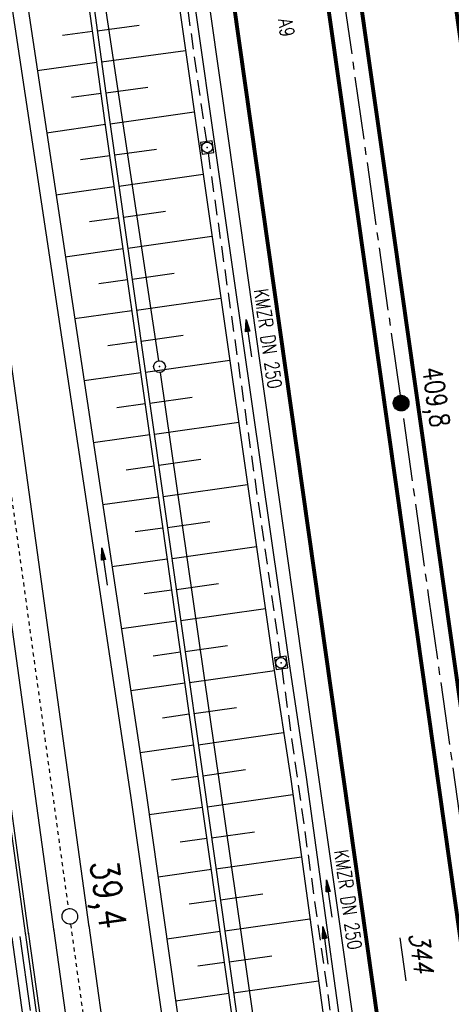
# Model space of a CAD drawing. Extents: x 446457 to 447032, y 444506 to 445688.
# Tile 67 of 83: x 446651 to 446706, y 445338 to 445464. Entities that reach past the tile are written whole.
import ezdxf
from ezdxf.enums import TextEntityAlignment as Align

# ---------------------------------------------------------------- set-up
doc = ezdxf.new("R2010")
doc.units = 0
doc.header["$LTSCALE"] = 2
doc.header["$MEASUREMENT"] = 0
for name, pattern in [('ACAD_ISO10W100W', [0.5, 0.25, -0.25]), ('ACHSE', [5.5, 4, -0.5, 0.5, -0.5]), ('AUSGEZOGEN', [0]), ('GESTRICH-X2', [1.5, 1, -0.5])]:
    doc.linetypes.add(name, pattern=pattern)
doc.layers.get('0').update_dxf_attribs({"linetype": 'AUSGEZOGEN'})
for name, color, linetype in [('203-FLSTNR-BAB', 7, 'AUSGEZOGEN'), ('203-GRENZL-BAB', 7, 'AUSGEZOGEN'), ('203-GRENZP-BAB', 7, 'AUSGEZOGEN'), ('ACHSETOP', 250, 'ACHSE'), ('BOESCHG', 250, 'AUSGEZOGEN'), ('DB-Bahnachse', 7, 'CONTINUOUS'), ('DB-Böschungen', 15, 'CONTINUOUS'), ('DB-Gleisachse', 7, 'CONTINUOUS'), ('DB-Kabelanlagen', 15, 'CONTINUOUS'), ('DB-LS-Wände', 15, 'CONTINUOUS'), ('FBRTOP', 250, 'AUSGEZOGEN'), ('HEKT_B', 250, 'CONTINUOUS'), ('KANAL', 7, 'GESTRICH-X2'), ('MULDE', 250, 'AUSGEZOGEN'), ('PFEIL', 7, 'CONTINUOUS'), ('PFEILTOP', 200, 'AUSGEZOGEN'), ('SCHRIFT', 7, 'AUSGEZOGEN'), ('SCHSYMBOL', 200, 'AUSGEZOGEN'), ('TEXTO', 4, 'CONTINUOUS')]:
    doc.layers.add(name, color=color, linetype=linetype)
doc.styles.add('ROMANS', font='romans.shx', dxfattribs={"width": 0.8})

# ---------------------------------------------------------------- blocks, each defined once
blk = doc.blocks.new('*X15')
at = {"color": 0}
for p, q in [((212.23, 257.39), (213.24, 258.4)), ((212.24, 257.33), (213.31, 258.4)), ((212.24, 257.47), (213.17, 258.4)), ((212.24, 257.26), (213.37, 258.39)), ((212.24, 257.55), (213.09, 258.39)), ((212.25, 257.2), (213.43, 258.38)), ((212.26, 257.63), (213, 258.37)), ((212.27, 257.14), (213.49, 258.37)), ((212.28, 257.09), (213.55, 258.35)), ((212.29, 257.73), (212.9, 258.35)), ((212.3, 257.04), (213.6, 258.33)), ((212.32, 256.99), (213.65, 258.31)), ((212.34, 257.86), (212.78, 258.29)), ((212.35, 256.94), (213.69, 258.29)), ((212.37, 256.9), (213.74, 258.26)), ((212.4, 256.85), (213.78, 258.24)), ((212.43, 256.81), (213.83, 258.21)), ((212.46, 256.77), (213.86, 258.18)), ((212.49, 256.73), (213.9, 258.14)), ((212.53, 256.7), (213.94, 258.11)), ((212.56, 256.66), (213.97, 258.07)), ((212.6, 256.63), (214.01, 258.03)), ((212.64, 256.6), (214.04, 257.99)), ((212.68, 256.57), (214.07, 257.95)), ((212.73, 256.54), (214.09, 257.91)), ((212.77, 256.52), (214.12, 257.86)), ((212.82, 256.49), (214.14, 257.82)), ((212.87, 256.47), (214.16, 257.77)), ((212.92, 256.45), (214.18, 257.72)), ((212.97, 256.44), (214.2, 257.66)), ((213.03, 256.42), (214.21, 257.6)), ((213.09, 256.41), (214.22, 257.54)), ((213.16, 256.41), (214.23, 257.48)), ((213.22, 256.4), (214.23, 257.41)), ((213.3, 256.41), (214.23, 257.34)), ((213.38, 256.41), (214.22, 257.26)), ((213.46, 256.43), (214.2, 257.17)), ((213.56, 256.46), (214.18, 257.07)), ((213.69, 256.51), (214.12, 256.95))]:
    blk.add_line(p, q, dxfattribs=at)
blk = doc.blocks.new('SRMAST2')
at = {"color": 0}
blk.add_circle((0, 0), 0.999, dxfattribs=at)
blk.add_point((0, 0), dxfattribs=at)
blk.add_blockref('*X15', (-213.23, -257.4))
blk = doc.blocks.new('20')
blk.add_lwpolyline([(-0.75, -0.75), (0.75, -0.75), (0.75, 0.75), (-0.75, 0.75)], close=True)
blk.add_circle((0, 0), 0.676)
blk.add_point((0, 0))
blk = doc.blocks.new('PFEIL2')
at = {"color": 0}
for p, q in [((0.88, 0), (-2.4, -0.01)), ((0.88, -0.27), (0.88, 0.28)), ((0.88, 0.28), (2.43, 0.01)), ((0.91, 0.27), (0.88, 0.26)), ((0.97, 0.26), (0.88, 0.25)), ((1.02, 0.25), (0.88, 0.23)), ((1.07, 0.24), (0.88, 0.21)), ((1.13, 0.23), (0.88, 0.19)), ((1.18, 0.22), (0.88, 0.17)), ((1.24, 0.21), (0.88, 0.15)), ((1.29, 0.21), (0.88, 0.14)), ((1.34, 0.2), (0.88, 0.12)), ((1.4, 0.19), (0.88, 0.1)), ((1.45, 0.18), (0.88, 0.08)), ((1.51, 0.17), (0.88, 0.06)), ((1.56, 0.16), (0.88, 0.04)), ((1.61, 0.15), (0.88, 0.02)), ((1.67, 0.14), (0.88, 0.01)), ((1.72, 0.13), (0.88, -0.01)), ((1.78, 0.12), (0.88, -0.03)), ((1.83, 0.11), (0.88, -0.05)), ((1.88, 0.1), (0.88, -0.07)), ((1.94, 0.09), (0.88, -0.09)), ((2.05, 0.08), (0.88, -0.12)), ((1.99, 0.08), (0.88, -0.11)), ((2.1, 0.07), (0.88, -0.14)), ((2.15, 0.06), (0.88, -0.16)), ((2.21, 0.05), (0.88, -0.18)), ((2.26, 0.04), (0.88, -0.2)), ((2.32, 0.03), (0.88, -0.22)), ((2.37, 0.02), (0.88, -0.23)), ((2.42, 0.01), (0.88, -0.25)), ((2.43, 0.01), (0.88, -0.27))]:
    blk.add_line(p, q, dxfattribs=at)
blk = doc.blocks.new('GST')
at = {"color": 0}
blk.add_circle((0, 0), 0.75, dxfattribs=at)
blk.add_point((0, 0), dxfattribs=at)

msp = doc.modelspace()

# ---------------------------------------------------------------- linework, layer by layer
at = {"layer": '203-FLSTNR-BAB'}
msp.add_line((446699.61, 445346.95), (446700.38, 445341.47), dxfattribs=at)
at = {"layer": '203-GRENZL-BAB', "flags": 128}
for points in [[(446643.32, 445589.73), (446668.81, 445420.59)], [(446669.03, 445419.11), (446681.46, 445332.61)]]:
    msp.add_lwpolyline(points, dxfattribs=at)
at = {"layer": 'ACHSETOP'}
msp.add_lwpolyline([(446665.21, 445659.01), (446689.24, 445489.45), (446703.27, 445390.44), (446727.83, 445217.17)], dxfattribs=at)
at = {"layer": 'BOESCHG'}
for p, q in [((446660.39, 445462.62), (446656.56, 445462.1)), ((446660.98, 445462.7), (446666.33, 445463.44)), ((446661.53, 445458.74), (446672.23, 445460.21)), ((446660.94, 445458.66), (446653.32, 445457.61)), ((446662.07, 445454.78), (446667.43, 445455.52)), ((446661.48, 445454.7), (446657.7, 445454.18)), ((446662.62, 445450.82), (446673.35, 445452.35)), ((446662.03, 445450.73), (446654.52, 445449.66)), ((446663.18, 445446.86), (446668.55, 445447.62)), ((446662.59, 445446.77), (446658.85, 445446.24)), ((446663.75, 445442.9), (446674.48, 445444.43)), ((446663.16, 445442.81), (446655.71, 445441.75)), ((446663.72, 445438.85), (446660.01, 445438.32)), ((446664.31, 445438.94), (446669.68, 445439.7)), ((446664.88, 445434.98), (446675.62, 445436.51)), ((446664.29, 445434.89), (446656.9, 445433.84)), ((446665.44, 445431.02), (446670.81, 445431.78)), ((446664.85, 445430.93), (446661.17, 445430.41)), ((446666.01, 445427.06), (446676.76, 445428.59)), ((446665.41, 445426.97), (446658.09, 445425.93)), ((446666.57, 445423.1), (446671.95, 445423.86)), ((446665.98, 445423.01), (446662.34, 445422.49)), ((446667.14, 445419.14), (446677.89, 445420.67)), ((446666.54, 445419.05), (446659.29, 445418.02)), ((446667.11, 445415.09), (446663.5, 445414.58)), ((446667.7, 445415.18), (446673.08, 445415.94)), ((446668.27, 445411.22), (446679.03, 445412.75)), ((446667.67, 445411.13), (446660.48, 445410.11)), ((446668.83, 445407.26), (446674.21, 445408.03)), ((446668.24, 445407.17), (446664.66, 445406.66)), ((446669.39, 445403.3), (446680.16, 445404.82)), ((446668.8, 445403.21), (446661.67, 445402.2)), ((446669.96, 445399.34), (446675.34, 445400.1)), ((446669.36, 445399.25), (446665.82, 445398.75)), ((446670.52, 445395.38), (446681.3, 445396.9)), ((446669.92, 445395.29), (446662.86, 445394.29)), ((446670.49, 445391.33), (446666.97, 445390.84)), ((446671.08, 445391.42), (446676.47, 445392.18)), ((446671.64, 445387.46), (446682.44, 445388.99)), ((446671.05, 445387.37), (446664.06, 445386.38)), ((446671.61, 445383.41), (446668.13, 445382.92)), ((446672.2, 445383.5), (446677.6, 445384.26)), ((446672.76, 445379.53), (446683.58, 445381.07)), ((446672.17, 445379.45), (446665.25, 445378.47)), ((446673.32, 445375.57), (446678.75, 445376.34)), ((446672.73, 445375.49), (446669.29, 445375)), ((446673.88, 445371.61), (446684.77, 445373.16)), ((446673.29, 445371.53), (446666.44, 445370.56)), ((446674.44, 445367.65), (446679.91, 445368.43)), ((446673.85, 445367.57), (446670.45, 445367.09)), ((446675.01, 445363.69), (446685.94, 445365.24)), ((446674.41, 445363.61), (446667.61, 445362.64)), ((446674.98, 445359.65), (446671.57, 445359.17)), ((446675.57, 445359.73), (446681.03, 445360.51)), ((446676.13, 445355.77), (446687.03, 445357.32)), ((446675.54, 445355.69), (446668.74, 445354.72)), ((446676.69, 445351.81), (446682.13, 445352.58)), ((446676.1, 445351.73), (446672.7, 445351.25)), ((446677.25, 445347.85), (446688.12, 445349.39)), ((446676.66, 445347.77), (446669.86, 445346.8)), ((446677.82, 445343.89), (446683.24, 445344.66)), ((446677.22, 445343.81), (446673.82, 445343.33)), ((446678.38, 445339.93), (446689.21, 445341.47)), ((446677.79, 445339.85), (446670.98, 445338.88))]:
    msp.add_line(p, q, dxfattribs=at)
msp.add_lwpolyline([(446698.14, 445600.86, -0.006143), (446700.47, 445596.38, -0.075141), (446700.6, 445595.98, -0.005155), (446702.8, 445582.15, -0.001419), (446710.13, 445531.8, -0.00005), (446715.26, 445495.81, -0.001256), (446715.46, 445494.37, -0.005925), (446718.49, 445470.18, 0.003999), (446722.84, 445434.31, 0.000973), (446723.31, 445430.74, 0.00006), (446731.08, 445372.56, 0.00275), (446732.1, 445365.28, 0.000906), (446735.33, 445343.23)], format="xyb", dxfattribs=at)
at = {"layer": 'BOESCHG', "flags": 128}
for points in [[(446767.8, 444741.96), (446761.3, 444780.01), (446754.64, 444829.31), (446748.97, 444871.2), (446740.91, 444921.93), (446734.05, 444946.22), (446727.55, 444989.1), (446719.19, 445047.38), (446712.21, 445097.06), (446706.99, 445134.19), (446698.31, 445195.32), (446688.72, 445263.03), (446681.82, 445311.41), (446673.94, 445366.96), (446668.61, 445404.57), (446661.95, 445451.27), (446656.59, 445490.29), (446648.46, 445549.52), (446644.65, 445577.55)], [(446645.24, 445577.63), (446649.06, 445549.6), (446657.19, 445490.37), (446662.54, 445451.36), (446669.2, 445404.66), (446674.53, 445367.05), (446682.41, 445311.5), (446689.31, 445263.11), (446698.9, 445195.41), (446707.58, 445134.27), (446712.81, 445097.15), (446719.79, 445047.46), (446728.14, 444989.19), (446734.64, 444946.35), (446741.49, 444922.06), (446749.56, 444871.29), (446755.24, 444829.39), (446762.09, 444780.13), (446768.59, 444742.09)]]:
    msp.add_lwpolyline(points, dxfattribs=at)
at = {"layer": 'DB-Bahnachse', "linetype": 'ACAD_ISO10W100W'}
for p, q in [((446643.89, 445447.76), (446657.29, 445350.68)), ((446657.57, 445348.7), (446662.28, 445314.77))]:
    msp.add_line(p, q, dxfattribs=at)
at = {"layer": 'DB-Bahnachse', "linetype": 'Continuous'}
msp.add_ellipse((446657.48, 445349.7), major_axis=(0.707, 0.707), ratio=1, start_param=4.066813, end_param=10.349998, dxfattribs=at)
at = {"layer": 'DB-Böschungen', "linetype": 'Continuous'}
msp.add_line((446650.08, 445347.01), (446671.72, 445190.46), dxfattribs=at)
at = {"layer": 'DB-Gleisachse', "linetype": 'Continuous'}
for p, q in [((446640.9, 445452.94), (446655.43, 445347.75)), ((446645.36, 445453.57), (446659.89, 445348.36)), ((446659.89, 445348.54), (446664.51, 445315.09)), ((446655.4, 445348.15), (446660.05, 445314.46))]:
    msp.add_line(p, q, dxfattribs=at)
at = {"layer": 'DB-Kabelanlagen', "linetype": 'Continuous'}
for p, q in [((446637.29, 445452.44), (446651.81, 445347.25)), ((446637.68, 445452.5), (446652.21, 445347.3)), ((446651.78, 445347.65), (446659.55, 445291.38)), ((446652.18, 445347.71), (446659.95, 445291.44))]:
    msp.add_line(p, q, dxfattribs=at)
at = {"layer": 'DB-LS-Wände', "linetype": 'Continuous'}
msp.add_line((446651.09, 445347.15), (446652.4, 445337.7), dxfattribs=at)
at = {"layer": 'FBRTOP', "const_width": 0.5}
for points in [[(446679.07, 445660.97, 0.000001), (446687.31, 445602.8, -0.000002), (446703.1, 445491.42), (446717.13, 445392.4, 0.000001), (446726.68, 445325.02, 0), (446741.69, 445219.14)], [(446651.34, 445657.05, 0.000001), (446659.59, 445598.87, -0.000002), (446675.38, 445487.49), (446689.41, 445388.48, 0.000001), (446698.96, 445321.09, 0), (446713.97, 445215.21)], [(446685.67, 445499.68, 0.000084), (446690.29, 445466.91, 0.000171), (446692.59, 445450.72), (446699.7, 445400.65, -0.000017), (446702.65, 445379.85, -0.000012), (446706.64, 445351.68, -0.000142), (446710.16, 445326.77, 0.000095), (446713.69, 445301.85, 0.000489), (446717.26, 445276.8, -0.000535), (446720.84, 445251.74, -0.000318), (446724.22, 445227.7, 0.000352), (446727.61, 445203.66, 0.000005), (446731.55, 445175.83, 0.000006), (446734.44, 445155.44, 0.000005), (446738.34, 445127.87, 0.000006), (446741.35, 445106.67, 0.000262), (446744.9, 445081.67, -0.000165), (446748.46, 445056.66, -0.000317)]]:
    msp.add_lwpolyline(points, format="xyb", dxfattribs=at)
at = {"layer": 'FBRTOP', "const_width": 0.5, "flags": 128}
msp.add_lwpolyline([(446675.46, 445601.14, -0.000029), (446678.25, 445581.62, -0.000083), (446679.22, 445574.8), (446686.23, 445525.58, -0.000461), (446689.72, 445500.85, 0.000412), (446693.21, 445476.12, 0.000274), (446696.65, 445451.98, -0.000308), (446700.09, 445427.84, -0.000041), (446704.16, 445399.13, -0.000053), (446707.34, 445376.68, -0.000068), (446710.75, 445352.56, 0.000201), (446714.16, 445328.44, 0.000066), (446717.77, 445303.04, -0.000029), (446721.37, 445277.64, -0.000013), (446726.04, 445244.73, -0.000025), (446728.41, 445227.99, -0.000188), (446731.78, 445204.22, 0.000116), (446735.14, 445180.44, 0.000098), (446738.6, 445156.01, -0.000125), (446742.07, 445131.57, -0.00007), (446745.54, 445107, 0.000053), (446749.01, 445082.43, 0.000033), (446753.82, 445048.45, 0.00007), (446756.1, 445032.39, 0.000049), (446757.1, 445025.34, 0.000008), (446763.02, 444983.7, 0.000035), (446769.86, 444935.6, 0.000241), (446770.85, 444928.66, 0.000398), (446771.04, 444927.39, -0.000146), (446771.22, 444926.12, -0.001113), (446773.4, 444910.74, 0.00067), (446776.99, 444885.18), (446784.08, 444835.29, -0.000024), (446786.4, 444818.9, -0.000012), (446791.08, 444785.97)], format="xyb", dxfattribs=at)
at = {"layer": 'FBRTOP'}
msp.add_lwpolyline([(446691.42, 445595.19, -0.000001), (446701.12, 445526.78, -0.000001), (446706.07, 445491.84), (446720.1, 445392.83, 0.000001), (446729.65, 445325.44, 0), (446744.66, 445219.56)], format="xyb", dxfattribs=at)
at = {"layer": 'FBRTOP', "flags": 128}
for points in [[(446658.11, 445586.53), (446660.22, 445572.01), (446663.73, 445547.37), (446667.18, 445522.9), (446670.71, 445497.89), (446674.23, 445473.26), (446677.72, 445448.66), (446681.22, 445423.94), (446684.71, 445399.27), (446688.21, 445374.6)], [(446688.21, 445374.6), (446691.72, 445349.92), (446695.2, 445325.29), (446698.73, 445300.51), (446702.22, 445275.95), (446705.67, 445251.31), (446709.16, 445226.75), (446712.82, 445202.13), (446716.17, 445177.37), (446719.66, 445152.81), (446723.14, 445128.06), (446726.62, 445103.38), (446730.14, 445078.74), (446733.64, 445053.99), (446737.12, 445029.41), (446740.62, 445004.74), (446744.07, 444980.36), (446747.58, 444955.64), (446751.09, 444930.99)]]:
    msp.add_lwpolyline(points, dxfattribs=at)
at = {"layer": 'KANAL'}
for p, q in [((446665.75, 445512.84), (446674.91, 445448.56)), ((446675.12, 445447.09), (446684.34, 445382.81)), ((446684.53, 445381.31), (446692.91, 445321.97))]:
    msp.add_line(p, q, dxfattribs=at)
at = {"layer": 'MULDE', "flags": 128}
for points in [[(446734.99, 445341.1, 0.000033), (446731.76, 445364.43, 0.000096), (446730.64, 445372.5, 0.000019), (446723.09, 445426.82, -0.000143), (446722.1, 445433.97, -0.004785), (446718.85, 445459.24, 0.003419), (446714.39, 445494.66, 0.00077), (446714.02, 445497.4, 0.000061), (446709.31, 445531.99, 0.002499), (446702.66, 445579.05, 0.006958), (446699.95, 445595.93, 0.04605), (446699.82, 445596.39, 0.003322), (446698.38, 445600.19, 0.003322)], [(446733.01, 445340.83, 0.000033), (446729.78, 445364.16, 0.000096), (446728.66, 445372.22, 0.000019), (446721.11, 445426.54, -0.000143), (446720.12, 445433.69, -0.004785), (446716.86, 445459, 0.003419), (446712.41, 445494.4, 0.00077), (446712.04, 445497.13, 0.000061), (446707.33, 445531.72, 0.002499), (446700.68, 445578.76, 0.006958), (446697.98, 445595.58, 0.04605), (446697.95, 445595.69, 0.003322), (446696.51, 445599.47, 0.003322)], [(446655.38, 445579.09), (446655.56, 445577.6), (446664.66, 445513.44, 0.000111), (446664.66, 445513.44), (446674.02, 445447.68), (446683.45, 445381.92), (446685.67, 445367.19), (446692.02, 445321.07), (446702.16, 445249.88), (446712.35, 445177.34), (446717.88, 445137.42), (446722.6, 445105.66), (446732.64, 445033.35), (446742.51, 444964.09), (446742.89, 444960.74), (446753.36, 444889.07), (446763.53, 444816.5), (446773.64, 444745.74), (446773.73, 444744.44)]]:
    msp.add_lwpolyline(points, format="xyb", dxfattribs=at)
for points in [[(446632.76, 445584.79), (446633.61, 445574.92), (446665.24, 445365.13), (446698.14, 445133.14), (446718.79, 444974.01), (446724.16, 444947.46), (446728.66, 444934.05), (446731.07, 444919.46), (446754.11, 444738.7), (446755.21, 444731.31)], [(446634.75, 445584.96), (446635.6, 445575.16), (446667.22, 445365.42), (446700.12, 445133.41), (446720.77, 444974.34), (446726.09, 444947.98), (446730.61, 444934.54), (446733.05, 444919.74), (446756.09, 444738.98), (446757.19, 444731.61)]]:
    msp.add_lwpolyline(points, dxfattribs=at)
at = {"layer": 'MULDE'}
msp.add_lwpolyline([(446657.37, 445579.33), (446657.54, 445577.86), (446666.64, 445513.72), (446676, 445447.97), (446685.43, 445382.21), (446687.65, 445367.48), (446694, 445321.35), (446704.14, 445250.16), (446714.33, 445177.62), (446719.86, 445137.7), (446724.58, 445105.95), (446734.63, 445033.63), (446744.49, 444964.35), (446744.88, 444961), (446750, 444925.91)], dxfattribs=at)

# ---------------------------------------------------------------- block references
at = {"layer": '203-GRENZP-BAB', "rotation": 278.0670990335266}
msp.add_blockref('GST', (446668.92, 445419.85), dxfattribs=at)
at = {"layer": 'HEKT_B'}
msp.add_blockref('SRMAST2', (446699.76, 445415.19), dxfattribs=at)
at = {"layer": 'PFEIL'}
for p, rotation in [((446680.32, 445423.48), 98.16290000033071), ((446690.58, 445351.98), 98.01660000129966)]:
    msp.add_blockref('PFEIL2', p, dxfattribs=dict(at, rotation=rotation))
at = {"layer": 'PFEILTOP'}
for p, rotation in [((446661.91, 445394.32), 98.22089449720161), ((446690.1, 445346), 97.12602344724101)]:
    msp.add_blockref('PFEIL2', p, dxfattribs=dict(at, rotation=rotation))
at = {"layer": 'SCHSYMBOL', "rotation": 278.0671}
for p in [(446675.01, 445447.83), (446684.44, 445382.06)]:
    msp.add_blockref('20', p, dxfattribs=at)

# ---------------------------------------------------------------- texts
at = {"layer": '203-FLSTNR-BAB', "style": 'ROMANS', "oblique": 15, "width": 0.8}
msp.add_text('344', height=2.5, rotation=278.0671, dxfattribs=at).set_placement((446700.74, 445347.48))
at = {"layer": 'DB-Bahnachse', "linetype": 'Continuous', "style": 'ROMANS', "oblique": 360, "width": 0.8334}
msp.add_text('39,4', height=3.5, rotation=278.0112, dxfattribs=at).set_placement((446660.08, 445356.58))
at = {"layer": 'HEKT_B', "style": 'ROMANS', "width": 0.8}
msp.add_text('409,8', height=2.5, rotation=278.0671, dxfattribs=at).set_placement((446702.47, 445419.62))
at = {"layer": 'SCHRIFT', "style": 'ROMANS', "width": 0.8}
msp.add_text('A9', height=1.8, rotation=278.9917, dxfattribs=at).set_placement((446684.05, 445464.11))
at = {"layer": 'TEXTO', "style": 'ROMANS', "width": 0.75}
for rotation, p in [(278.1629, (446681.88, 445423.28)), (278.0166, (446692.1, 445351.7))]:
    msp.add_text('KMZR DN 250', height=1.8, rotation=rotation, dxfattribs=at).set_placement(p, align=Align.CENTER)

doc.saveas('drawing.dxf')
